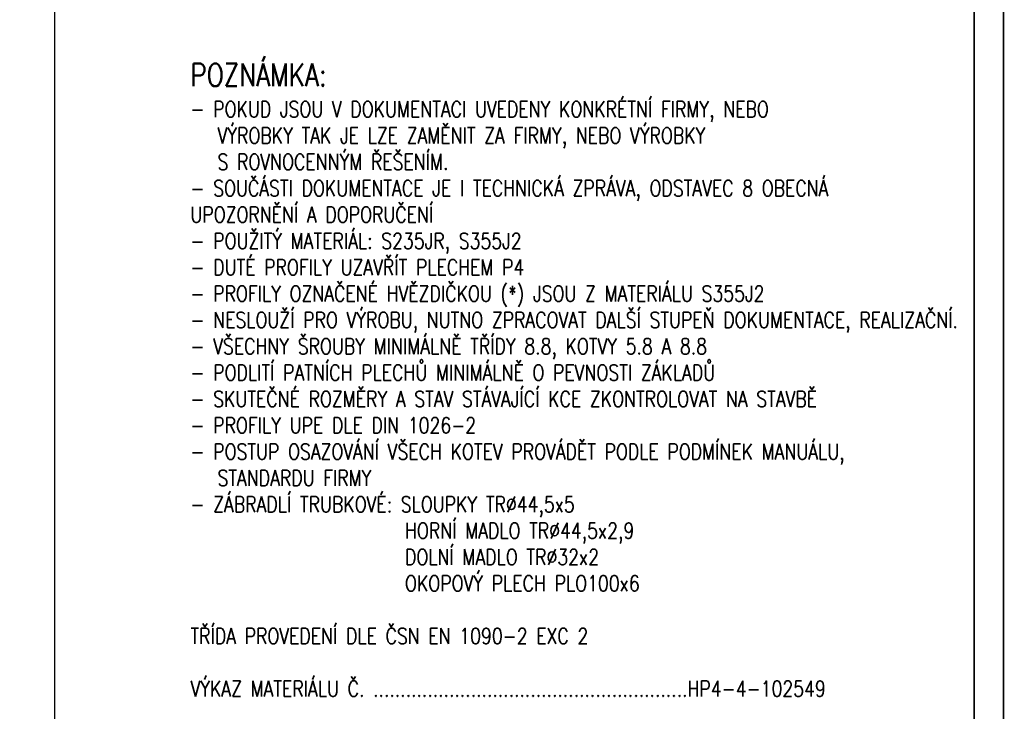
# Paper-space layout 'Layout1' of a CAD drawing. Extents: x -2 to 1380, y -36 to 422.
# Tile 47 of 65: x 970 to 1188, y 114 to 267. Entities that reach past the tile are written whole.
import ezdxf
from ezdxf.enums import TextEntityAlignment as Align

# ---------------------------------------------------------------- set-up
doc = ezdxf.new("R2010")
doc.units = 0
doc.layers.get('DEFPOINTS').update_dxf_attribs({"color": 132, "linetype": 'CONTINUOUS'})
doc.layers.add('RAMECEK_HP', color=251, linetype='CONTINUOUS')
doc.layers.add('SS_TEXT35', color=2, linetype='CONTINUOUS', lineweight=35)
doc.styles.add('ROMANS', font='romans.shx', dxfattribs={"width": 0.8})

# ---------------------------------------------------------------- blocks, each defined once
blk = doc.blocks.new('*U6')
at = {"layer": 'DEFPOINTS'}
blk.add_lwpolyline([(1188, 0), (978, 0), (978, 297), (1188, 297)], close=True, dxfattribs=at)
at = {"layer": 'RAMECEK_HP', "lineweight": 35, "const_width": 0.35}
for points in [[(0, 420), (0, 0), (1188, 0), (1188, 420)], [(6.5, 413.5), (6.5, 6.5), (1181.5, 6.5), (1181.5, 413.5)]]:
    blk.add_lwpolyline(points, close=True, dxfattribs=at)
at = {"layer": 'DEFPOINTS', "style": 'ROMANS', "width": 0.8}
blk.add_attdef('TISK', text='', height=10, dxfattribs=at).set_placement((1188, -33), align=Align.RIGHT)

psp = doc.layouts.get("Layout1")

# ---------------------------------------------------------------- block references
at = {"layer": 'RAMECEK_HP'}
psp.add_blockref('*U6', (0, 0), dxfattribs=at)

# ---------------------------------------------------------------- texts
at = {"layer": 'SS_TEXT35', "insert": (1008, 117.25), "char_height": 3.5, "attachment_point": 7, "style": 'ROMANS'}
psp.add_mtext_dynamic_manual_height_columns('\\pxt1.71429;{\\H1.42857x;\\C4;POZNÁMKA:\\H0.7x;\\P\\pt1.71429,2;}- POKUD JSOU V\\~DOKUMENTACI UVEDENY KONKRÉTNÍ FIRMY, NEBO ^I^IVÝROBKY TAK JE LZE ZAMĚNIT ZA FIRMY, NEBO VÝROBKY ^I^I^IS\\~ROVNOCENNÝM ŘEŠENÍM.\\P- SOUČÁSTI DOKUMENTACE JE I TECHNICKÁ ZPRÁVA, ODSTAVEC 8 OBECNÁ UPOZORNĚNÍ A DOPORUČENÍ\\P\\pb0.25,t1.71429;- POUŽITÝ MATERIÁL: S235JR, S355J2\\P- DUTÉ PROFILY UZAVŘÍT PLECHEM P4\\P{\\A1;- PROFILY OZNAČENÉ HVĚZDIČKOU (*) JSOU Z MATERIÁLU S355J2\\P}- NESLOUŽÍ PRO VÝROBU, NUTNO ZPRACOVAT DALŠÍ STUPEŇ DOKUMENTACE, REALIZAČNÍ.\\P- VŠECHNY ŠROUBY MINIMÁLNĚ TŘÍDY 8.8, KOTVY 5.8 A 8.8\\P- PODLITÍ PATNÍCH PLECHŮ MINIMÁLNĚ O PEVNOSTI ZÁKLADŮ\\P- SKUTEČNÉ ROZMĚRY A STAV STÁVAJÍCÍ KCE ZKONTROLOVAT NA STAVBĚ\\P- PROFILY UPE DLE DIN 1026-2\\P- POSTUP OSAZOVÁNÍ VŠECH KOTEV PROVÁDĚT PODLE PODMÍNEK MANUÁLU, ^ISTANDARDU FIRMY\\P\\pt1.71429,15;- ZÁBRADLÍ TRUBKOVÉ: SLOUPKY TR%%C44,5x5\\P\\pt1.71429,13.571;^I^IHORNÍ MADLO TR%%C44,5x2,9\\P\\pql;^I^IDOLNÍ MADLO TR%%C32x2\\P\\pq*,t1.71429,13.57143,15;^I^IOKOPOVÝ PLECH PLO100x6\\P\\pt1.71429;\\PTŘÍDA PROVEDENÍ DLE ČSN EN 1090-2 EXC 2\\P\\PVÝKAZ MATERIÁLU Č. ..........................................................HP4-4-102549', width=171.23819, gutter_width=17.5, heights=[216.8011], dxfattribs=at)

doc.saveas('drawing.dxf')
